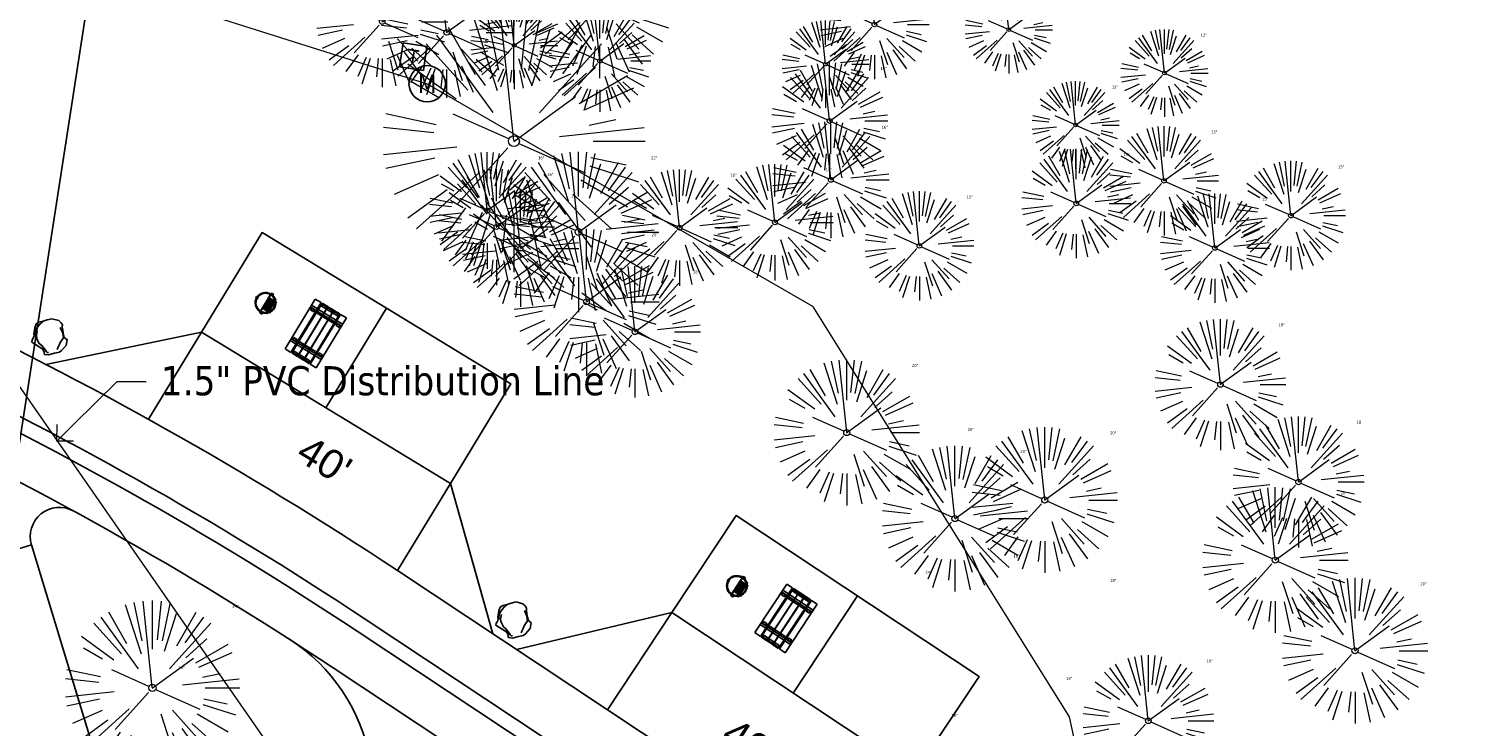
# Model space of a CAD drawing. Header units: feet. Extents: x 1134296 to 1140710, y 647902 to 649877.
# Tile 30 of 34: x 1134967 to 1135167, y 649210 to 649305. Entities that reach past the tile are written whole.
import ezdxf
from ezdxf import colors
from ezdxf.entities.mleader import LeaderData, LeaderLine
from ezdxf.enums import TextEntityAlignment as Align
from ezdxf.math import Vec2, Vec3

# ---------------------------------------------------------------- set-up
doc = ezdxf.new("R2010")
doc.units = ezdxf.units.FT
doc.header["$MEASUREMENT"] = 0
for name, color, linetype, lineweight in [('-ANGLE-IRON', 8, 'Continuous', 25), ('V-SITE-VEGE', 8, 'Continuous', 18), ('V-SITE-VEGE-TEXT', 8, 'Continuous', 18), ('V-UTIL-POWR-LINE-UNDR', 8, 'Continuous', 15), ('V-UTIL-WATR-LINE', 8, 'Continuous', 15)]:
    doc.layers.add(name, color=color, linetype=linetype, lineweight=lineweight)
for name, color, linetype in [('-BOLTS-LAGS-SCREWS', 7, 'Continuous'), ('-CONCRETE', 9, 'Continuous'), ('-HARDWARE', 7, 'Continuous'), ('-TIMBER', 5, 'Continuous'), ('C-CAMPSITE-PADS', 6, 'Continuous'), ('C-ROAD-ASPHALT', 1, 'Continuous'), ('C-UTIL-WATER-MEP', 7, 'Continuous'), ('L-BARRIERROCK', 6, 'Continuous'), ('V-FLOOD-PLAIN', 2, 'Continuous')]:
    doc.layers.add(name, color=color, linetype=linetype)
doc.layers.add('V-ANNO-TEXT', color=7, linetype='Continuous', lineweight=13, plot=False)
doc.styles.add('Arial', font='arial.ttf', dxfattribs={"height": 180})
doc.styles.add('SEI-Dim & Leader', font='tahoma.ttf')

# ---------------------------------------------------------------- blocks, each defined once
blk = doc.blocks.new('V-SITE-Meter')
blk.add_circle((0, 0), 0.08)
at = {"style": 'SEI-Dim & Leader'}
blk.add_text('M', height=0.08, dxfattribs=at).set_placement((0, 0), align=Align.MIDDLE_CENTER)
blk = doc.blocks.new('*U865', base_point=(1135021.655, 649297.834))
at = {"xscale": 31.25, "yscale": 31.25, "zscale": 31.25}
blk.add_blockref('V-SITE-Meter', (1135021.655, 649297.834), dxfattribs=at)
blk = doc.blocks.new('V-SITE-VEGE-Coniferious Tree 2')
at = {"color": 0, "linetype": 'ByBlock'}
for p, q in [((0, 0.2219), (0, 0.5)), ((-0.0626, 0.1926), (-0.1545, 0.4755)), ((-0.0575, 0.2704), (-0.104, 0.4891)), ((-0.0003, 0.0026), (-0.0523, 0.4973)), ((0.0289, 0.2753), (0.0522, 0.4973)), ((0.0572, 0.2693), (0.1039, 0.4891)), ((-0.0791, 0.1089), (-0.2939, 0.4045)), ((-0.146, 0.2528), (-0.25, 0.433)), ((0.0685, 0.211), (0.1382, 0.4256)), ((0.1391, 0.2411), (0.25, 0.433)), ((0.1869, 0.2573), (0.2939, 0.4045)), ((-0.1757, 0.1951), (-0.3346, 0.3716)), ((0.0978, 0.1086), (0.3345, 0.3716)), ((-0.2201, 0.1599), (-0.4046, 0.2939)), ((0.192, 0.1729), (0.3116, 0.2806)), ((-0.2844, 0.1642), (-0.3931, 0.227)), ((0.2488, 0.1436), (0.433, 0.25)), ((-0.0009, -0.0007), (0.235, 0.1707)), ((0.2659, 0.1184), (0.4568, 0.2034)), ((-0.2961, 0.0629), (-0.4891, 0.1039)), ((-0.0199, 0.0089), (-0.2319, 0.1032)), ((0.2873, 0.0611), (0.3885, 0.0826)), ((-0.306, 0.0322), (-0.4973, 0.0523)), ((0.1731, 0.0182), (0.4972, 0.0523)), ((0.3025, 0), (0.5, 0)), ((-0.2183, -0.0229), (-0.4973, -0.0523)), ((-0.023, -0.0255), (-0.2138, -0.2374)), ((0.0185, -0.0083), (0.272, -0.1211)), ((-0.3022, -0.0642), (-0.4891, -0.1039)), ((0.2891, -0.094), (0.4755, -0.1545)), ((0.2936, -0.0624), (0.4274, -0.0908)), ((-0.2881, -0.1283), (-0.4568, -0.2034)), ((-0.132, -0.1189), (-0.3716, -0.3346)), ((0.0478, -0.1473), (0.1192, -0.3671)), ((0.1144, -0.1271), (0.2718, -0.3019)), ((0.2555, -0.1475), (0.433, -0.25)), ((-0.2545, -0.1849), (-0.4046, -0.2939)), ((0.2254, -0.2029), (0.3716, -0.3346)), ((-0.1843, -0.2536), (-0.2767, -0.3808)), ((-0.1214, -0.2725), (-0.1856, -0.4168)), ((0.1131, -0.2541), (0.2033, -0.4568)), ((0.1689, -0.2325), (0.2939, -0.4045)), ((-0.091, -0.2799), (-0.1545, -0.4755)), ((-0.0297, -0.2818), (-0.0443, -0.4216)), ((0, -0.2818), (0, -0.5)), ((0.061, -0.2873), (0.1039, -0.4891))]:
    blk.add_line(p, q, dxfattribs=at)
blk.add_circle((0, 0), 0.0208)
blk = doc.blocks.new('V-UTIL-POWR-TRANS')
blk.add_lwpolyline([(-0.075, 0.075), (0.075, 0.075), (0.075, -0.075), (-0.075, -0.075)], close=True)
at = {"style": 'SEI-Dim & Leader'}
blk.add_text('T', height=0.09, dxfattribs=at).set_placement((0, 0), align=Align.MIDDLE_CENTER)
blk = doc.blocks.new('*U918', base_point=(1135021.655, 649297.834))
at = {"xscale": 31.25, "yscale": 31.25, "zscale": 31.25}
blk.add_blockref('V-SITE-Meter', (1135021.655, 649297.834), dxfattribs=at)
blk = doc.blocks.new('_Open90')
at = {"color": 0, "linetype": 'ByBlock', "lineweight": -2}
for p, q in [((0, 0), (-1, 0)), ((-0.5, 0.5), (0, 0)), ((0, 0), (-0.5, -0.5))]:
    blk.add_line(p, q, dxfattribs=at)
blk = doc.blocks.new('10FT_Precast Table')
at = {"layer": '-ANGLE-IRON'}
for p, q in [((-28.5, 21.1), (-28.5, 27.6)), ((-28.5, 27.6), (-24.5, 27.6)), ((-24.5, 27.6), (-24.5, 21.1)), ((28.5, 21.1), (28.5, 27.6)), ((28.5, 27.6), (32.5, 27.6)), ((32.5, 27.6), (32.5, 21.1)), ((-43.5, 15.3), (-46.5, 15.3)), ((-46.5, 15.3), (-46.5, -15.3)), ((-43.5, -15.3), (-43.5, 15.3)), ((-24.5, 21.1), (-28.5, 21.1)), ((-25.5, 15.3), (-28.5, 15.3)), ((-28.5, 15.3), (-28.5, -15.3)), ((-25.5, -15.3), (-25.5, 15.3)), ((32.5, 21.1), (28.5, 21.1)), ((32.5, 15.3), (29.5, 15.3)), ((29.5, 15.3), (29.5, -15.3)), ((32.5, -15.3), (32.5, 15.3)), ((46.5, 15.3), (43.5, 15.3)), ((43.5, 15.3), (43.5, -15.3)), ((46.5, -15.3), (46.5, 15.3)), ((-46.5, -15.3), (-43.5, -15.3)), ((-28.5, -15.3), (-25.5, -15.3)), ((-28.5, -27.6), (-28.5, -21.1)), ((-28.5, -21.1), (-24.5, -21.1)), ((-24.5, -21.1), (-24.5, -27.6)), ((28.5, -27.6), (28.5, -21.1)), ((28.5, -21.1), (32.5, -21.1)), ((29.5, -15.3), (32.5, -15.3)), ((32.5, -21.1), (32.5, -27.6)), ((43.5, -15.3), (46.5, -15.3)), ((-24.5, -27.6), (-28.5, -27.6)), ((32.5, -27.6), (28.5, -27.6))]:
    blk.add_line(p, q, dxfattribs=at)
at = {"layer": '-BOLTS-LAGS-SCREWS'}
for centre in [(-26.5, 26.1), (30.5, 26.1), (-45, 14.3), (-45, 8.8), (-45, 2.8), (-27, 14.3), (-27, 8.8), (-27, 2.8), (-26.5, 22.6), (30.5, 22.6), (31, 14.3), (31, 8.8), (31, 2.8), (45, 14.3), (45, 8.8), (45, 2.8), (-45, -2.8), (-45, -8.8), (-45, -14.3), (-27, -2.8), (-27, -8.8), (-27, -14.3), (-26.5, -22.6), (30.5, -22.6), (31, -2.8), (31, -8.8), (31, -14.3), (45, -2.8), (45, -8.8), (45, -14.3), (-26.5, -26.1), (30.5, -26.1)]:
    blk.add_circle(centre, 0.156, dxfattribs=at)
at = {"layer": '-CONCRETE'}
for p, q in [((-32, -30), (-32, 30)), ((-28.5, 30), (-28.5, 27.6)), ((-28.5, -27.1), (-28.5, 27.1)), ((32.5, 30), (32.5, 27.6)), ((32.5, -27.1), (32.5, 27.1)), ((36, -30), (36, 30)), ((-28.5, -30), (-28.5, -27.6)), ((32.5, -27.6), (32.5, -30))]:
    blk.add_line(p, q, dxfattribs=at)
at = {"layer": '-TIMBER'}
for p, q in [((-48, 18.7), (-48, 30)), ((-48, 30), (48, 30)), ((48, 18.7), (48, 30)), ((-48, 18.7), (48, 18.7)), ((-48, 5.9), (-48, 17.1)), ((-48, 17.1), (48, 17.1)), ((-48, 5.9), (48, 5.9)), ((-48, -5.6), (-48, 5.6)), ((-48, 5.6), (48, 5.6)), ((48, 17.1), (48, 5.9)), ((48, 5.6), (48, -5.6)), ((48, -5.6), (-48, -5.6)), ((-48, -17.1), (-48, -5.9)), ((48, -5.9), (-48, -5.9)), ((48, -17.1), (-48, -17.1)), ((-48, -30), (-48, -18.7)), ((-48, -18.7), (48, -18.7)), ((48, -5.9), (48, -17.1)), ((48, -30), (48, -18.7)), ((-48, -30), (48, -30))]:
    blk.add_line(p, q, dxfattribs=at)
blk = doc.blocks.new('*X1314')
at = {"color": 0}
for p, q in [((146.1, 353.6), (146.1, 353.7)), ((146.1, 352.9), (146.8, 353.6)), ((146.1, 352.5), (146.8, 353.3)), ((146.1, 351.8), (146.8, 352.6)), ((146.1, 351.5), (146.8, 352.2)), ((146.1, 350.8), (146.8, 351.5)), ((146.3, 350.7), (146.8, 351.2))]:
    blk.add_line(p, q, dxfattribs=at)
blk = doc.blocks.new('Pilot Rocks FS-30_18_PA')
at = {"layer": '-HARDWARE'}
for p, q in [((-8.8, 0), (-17.9, 0)), ((-17.9, 0), (-12.8, 0)), ((-10.2, 0), (10.2, 0)), ((8.8, 0), (17.9, 0)), ((12.8, 0), (17.9, 0)), ((-18.9, -1.4), (-18.9, -1)), ((-18.9, -1.4), (-18.9, -1)), ((-18.9, -4.6), (-18.9, -1.4)), ((-18.9, -1.4), (-18.9, -1.4)), ((-18.2, -1.4), (-18.2, -1)), ((-18.2, -1), (-18.2, -1.4)), ((-18.2, -1.4), (-18.1, -1.4)), ((-18.1, -1.4), (-18.1, -4.6)), ((-8.8, -0.6), (-17.9, -0.6)), ((-13.3, -0.6), (-17.9, -0.6)), ((-10.2, -0.6), (10.2, -0.6)), ((-10.2, -0.6), (-10.2, -11.3)), ((-10.2, -11.3), (-10.2, -14.8)), ((-10.2, -13.7), (-10.2, -14.8)), ((-9.5, -0.6), (-9.5, -11.3)), ((-9.5, -11.3), (-9.5, -14.8)), ((-9.5, -11.6), (9.5, -11.6)), ((-9.5, -12.3), (9.5, -12.3)), ((-9.5, -14.8), (-9.5, -14.5)), ((-8.8, -0.6), (-8.8, -11.6)), ((-8.3, -0.6), (-8.3, -11.6)), ((-7.5, -0.6), (-7.5, -11.6)), ((-7, -0.6), (-7, -11.6)), ((-6.2, -0.6), (-6.2, -11.6)), ((-5.7, -0.6), (-5.7, -11.6)), ((-4.9, -0.6), (-4.9, -11.6)), ((-4.3, -0.6), (-4.3, -11.6)), ((-3.6, -0.6), (-3.6, -11.6)), ((-3, -0.6), (-3, -11.6)), ((-2.2, -0.6), (-2.2, -11.6)), ((-1.7, -0.6), (-1.7, -11.6)), ((-0.9, -0.6), (-0.9, -11.6)), ((-0.4, -0.6), (-0.4, -11.6)), ((0.4, -0.6), (0.4, -11.6)), ((0.9, -0.6), (0.9, -11.6)), ((1.7, -0.6), (1.7, -11.6)), ((2.2, -0.6), (2.2, -11.6)), ((3, -0.6), (3, -11.6)), ((3.6, -0.6), (3.6, -11.6)), ((4.3, -0.6), (4.3, -11.6)), ((4.9, -0.6), (4.9, -11.6)), ((5.7, -0.6), (5.7, -11.6)), ((6.2, -0.6), (6.2, -11.6)), ((7, -0.6), (7, -11.6)), ((7.5, -0.6), (7.5, -11.6)), ((8.3, -0.6), (8.3, -11.6)), ((8.8, -0.6), (8.8, -11.6)), ((17.9, -0.6), (8.8, -0.6)), ((9.5, -0.6), (9.5, -11.3)), ((9.5, -11.3), (9.5, -14.8)), ((9.5, -14.5), (9.5, -14.8)), ((10.2, -0.6), (10.2, -11.3)), ((10.2, -11.3), (10.2, -14.8)), ((10.2, -14.8), (10.2, -13.7)), ((18.1, -4.6), (18.1, -1.4)), ((18.1, -1.4), (18.2, -1.4)), ((18.9, -4.6), (18.1, -4.6)), ((18.2, -1.4), (18.2, -1)), ((18.2, -1.4), (18.2, -1)), ((18.9, -1.4), (18.9, -1)), ((18.9, -1), (18.9, -1.4)), ((18.9, -1.4), (18.9, -1.4)), ((18.9, -1.4), (18.9, -4.6))]:
    blk.add_line(p, q, dxfattribs=at)
at = {"layer": '-HARDWARE', "flags": 128}
for points in [[(0, 18.2, 1), (-0.6, 18.2), (-0.6, 15, 1), (0, 15), (0, 18.2)], [(-11.8, -8.9, -1), (-11.3, -9.4), (-13.5, -11.7, -1), (-14, -11.3), (-11.8, -8.9)], [(11.8, -8.9, 1), (11.3, -9.4), (13.5, -11.7, 1), (14, -11.3), (11.8, -8.9)]]:
    blk.add_lwpolyline(points, format="xyb", dxfattribs=at)
at = {"layer": '-HARDWARE'}
for points in [[(-18.9, -4.6), (-18.9, -1.4), (-18.1, -1.4), (-18.1, -4.6)], [(-7.5, -11.6), (-8.3, -11.6), (-8.3, -0.6), (-7.5, -0.6)], [(-6.2, -11.6), (-7, -11.6), (-7, -0.6), (-6.2, -0.6)], [(-4.9, -11.6), (-5.7, -11.6), (-5.7, -0.6), (-4.9, -0.6)], [(-3.6, -11.6), (-4.3, -11.6), (-4.3, -0.6), (-3.6, -0.6)], [(-2.2, -11.6), (-3, -11.6), (-3, -0.6), (-2.2, -0.6)], [(-0.9, -11.6), (-1.7, -11.6), (-1.7, -0.6), (-0.9, -0.6)], [(-0.4, -11.6), (0.4, -11.6), (0.4, -0.6), (-0.4, -0.6)], [(0.9, -11.6), (1.7, -11.6), (1.7, -0.6), (0.9, -0.6)], [(2.2, -11.6), (3, -11.6), (3, -0.6), (2.2, -0.6)], [(3.6, -11.6), (4.3, -11.6), (4.3, -0.6), (3.6, -0.6)], [(4.9, -11.6), (5.7, -11.6), (5.7, -0.6), (4.9, -0.6)], [(6.2, -11.6), (7, -11.6), (7, -0.6), (6.2, -0.6)], [(7.5, -11.6), (8.3, -11.6), (8.3, -0.6), (7.5, -0.6)], [(18.9, -4.6), (18.9, -1.4), (18.1, -1.4), (18.1, -4.6)]]:
    blk.add_lwpolyline(points, close=True, dxfattribs=at)
for centre, radius, start, end in [((-17.9, -1), 1, 90, 180), ((-17.9, -1), 1, 90, 180), ((0, 0), 17.1, 0.1484, 179.8516), ((0, 0), 15.7, 0.161, 179.839), ((17.9, -1), 1, 0, 90), ((17.9, -1), 1, 0, 90), ((-17.9, -1), 0.333, 90, 180), ((-17.9, -1), 0.333, 90, 180), ((0, 0), 17.1, 182.0901, 220.7491), ((0, 0), 15.7, 182.2674, 220.2248), ((0, 0), 17.1, 220.7491, 233.2978), ((0, 0), 15.7, 220.2248, 229.5861), ((-9.9, -11.6), 0.333, 0, 180), ((-9.9, -14.8), 0.333, 180, 0), ((-9.9, -14.8), 0.333, 180, 0), ((0, 0), 15.7, 232.704, 307.296), ((0, 0), 17.1, 236.0414, 303.9586), ((9.9, -11.6), 0.333, 0, 180), ((9.9, -14.8), 0.333, 180, 0), ((9.9, -14.8), 0.333, 180, 0), ((0, 0), 15.7, 310.4139, 319.7752), ((0, 0), 17.1, 306.7022, 319.2509), ((0, 0), 15.7, 319.7752, 357.7326), ((0, 0), 17.1, 319.2509, 357.9099), ((17.9, -1), 0.333, 0, 90), ((17.9, -1), 0.333, 0, 90)]:
    blk.add_arc(centre, radius, start, end, dxfattribs=at)
at = {"layer": '-HARDWARE', "rotation": 180}
for p, xscale, yscale, zscale in [((137.7, 372.6), 1.066666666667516, 1.066666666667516, 1.066666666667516), ((-137.7, 372.6), -1.066666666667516, 1.066666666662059, 1.066666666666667)]:
    blk.add_blockref('*X1314', p, dxfattribs=dict(at, xscale=xscale, yscale=yscale, zscale=zscale))
blk = doc.blocks.new("5'_BarrierRock")
at = {"layer": 'L-BARRIERROCK', "flags": 128}
for points in [[(3.8, 25.2), (-4, 23.4), (-10.8, 21), (-17.7, 19.5), (-22.2, 16.5), (-24.3, 10.3), (-26.1, 0.1), (-25.5, -2.9), (-27, -7), (-29.1, -9.7), (-29.4, -13.3), (-11.1, -24.7), (-9.1, -29.7), (-9.1, -31.5), (-8.8, -33.6), (-1.9, -34.5), (7.7, -31.8), (16, -30), (19.6, -27.4), (27.1, -18.7), (28.9, -9.4), (24.1, -5.6), (22, 1.6), (21.4, 6.1), (20.8, 11.2), (21.1, 15.1), (19, 18.6), (15.2, 22.2), (3.8, 25.2)], [(-24.3, -3.8), (-24.3, 1.3), (-22.2, 8.2), (-18.6, 13.3), (-14.4, 18), (-11.4, 19.8)], [(-20.4, 4.6), (-21.9, -2.6), (-21.3, -6.4), (-20.4, -9.4), (-17.1, -15.7), (-12.9, -19), (-7, -26.8), (-5.5, -29.4), (-3.4, -30.6), (-1.9, -30.6)], [(17.5, 10.9), (21.6, 1.5), (22.6, -6.1), (17.2, -14.2), (15.4, -18.4), (13.4, -22.9), (12.2, -25.6)]]:
    blk.add_lwpolyline(points, dxfattribs=at)
blk = doc.blocks.new('C_PBASE-PACTOLA_02403811')
at = {"layer": '', "flags": 128}
for points in [[(1134553.98, 648677.28), (1134544.9, 648742.27, -0.094333), (1134550.43, 648854.34), (1134559, 648889.72, -0.142864), (1134712.37, 649156.83), (1134786.2, 649227.81, -0.041643), (1134812.01, 649248.79), (1134833.03, 649263.15, -0.265468), (1134926.96, 649270.71), (1134949.26, 649260.25, -0.036701), (1135013.16, 649224.33), (1135075.32, 649183.13, -0.302523), (1135105.39, 649111.58), (1135099.69, 649081.89, -0.049273), (1135094.1, 649063.04), (1135036.84, 648922.4, -0.009219), (1135029.58, 648905.45), (1134962.36, 648756.34, -0.019155), (1134945.3, 648722.05), (1134909.79, 648657.07, -0.111237)], [(1134967.33, 649234.52, -0.67191), (1134973.07, 649239.19)], [(1135024.24, 649149.05), (1135013.83, 649205.1, 0.206938), (1135002.76, 649221.57)]]:
    blk.add_lwpolyline(points, format="xyb", dxfattribs=at)
for points in [[(1134990.67, 649263.74), (1134969.32, 649259.3)], [(1135024.85, 649242.97), (1135030.65, 649222.34)], [(1134982.08, 649185.97), (1134967.33, 649234.52)], [(1135055.24, 649225.23), (1135033.9, 649220.18)]]:
    blk.add_lwpolyline(points, dxfattribs=at)
at = {"layer": 'C-CAMPSITE-PADS'}
for points in [[(1134990.67, 649263.74), (1134998.98, 649277.41), (1135033.16, 649256.64), (1135024.85, 649242.97)], [(1134990.67, 649263.74), (1135024.85, 649242.97)], [(1135055.24, 649225.23), (1135064.08, 649238.57), (1135097.42, 649216.47), (1135088.58, 649203.13)], [(1135055.24, 649225.23), (1135088.58, 649203.13)]]:
    blk.add_lwpolyline(points, dxfattribs=at)
at = {"layer": 'C-ROAD-ASPHALT'}
blk.add_lwpolyline([(1134916.81, 648653.23), (1134952.32, 648718.22, 0.019155), (1134969.66, 648753.05), (1135036.87, 648902.16, 0.009219), (1135044.25, 648919.38), (1135101.51, 649060.02, 0.049273), (1135107.54, 649080.38), (1135113.25, 649110.08, 0.302523), (1135079.74, 649189.8), (1135017.58, 649231, 0.036701), (1134952.66, 649267.49), (1134930.36, 649277.95, 0.265468), (1134828.52, 649269.75), (1134807.49, 649255.39, 0.041643), (1134780.65, 649233.58), (1134706.83, 649162.6, 0.057659), (1134625.2, 649063.66, -0.572256), (1134616.58, 649064.03), (1134601.86, 649091.79)], format="xyb", dxfattribs=at)
blk.add_lwpolyline([(1134609.5, 649004.17, -0.084817), (1134717.92, 649151.06), (1134791.74, 649222.04, -0.041643), (1134816.52, 649242.18), (1134837.54, 649256.54, -0.265468), (1134923.57, 649263.47), (1134945.86, 649253.01, -0.036701), (1135008.74, 649217.67), (1135070.9, 649176.46, -0.302523), (1135097.53, 649113.09), (1135091.83, 649083.4, -0.049273), (1135086.69, 649066.05), (1135029.44, 648925.41, -0.009219), (1135022.29, 648908.74), (1134970.11, 648792.98, 0.09467), (1134957.79, 648834.73), (1134921.93, 648904.35, 0.300313), (1134722.09, 649016.56), (1134632.5, 649010.11, 0.090714)], format="xyb", close=True, dxfattribs=at)
at = {"layer": 'C-UTIL-WATER-MEP', "flags": 128}
blk.add_lwpolyline([(1134555.96, 648677.56), (1134546.88, 648742.55, -0.094333), (1134552.38, 648853.87), (1134560.94, 648889.25, -0.142864), (1134713.76, 649155.39), (1134787.59, 649226.37, -0.041643), (1134813.13, 649247.14), (1134834.16, 649261.5, -0.265468), (1134926.11, 649268.9), (1134948.41, 649258.44, -0.036701), (1135012.06, 649222.67), (1135074.22, 649181.46, -0.302523), (1135103.43, 649111.96), (1135097.72, 649082.26, -0.049273), (1135092.25, 649063.79), (1135034.99, 648923.15, -0.009219), (1135027.76, 648906.27), (1134960.54, 648757.16, -0.019155), (1134943.55, 648723.01), (1134908.04, 648658.03, -0.111237)], format="xyb", dxfattribs=at)
at = {"layer": 'Defpoints', "flags": 128}
for points in [[(1135007.76, 649253.35), (1135016.07, 649267.03)], [(1134990.67, 649263.74), (1134983.4, 649251.77)], [(1135024.85, 649242.97), (1135017.58, 649231)], [(1135071.91, 649214.18), (1135080.75, 649227.52)], [(1135055.24, 649225.23), (1135046.4, 649211.9)]]:
    blk.add_lwpolyline(points, dxfattribs=at)
at = {"layer": '-HARDWARE', "xscale": 0.08333333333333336, "yscale": 0.08333333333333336, "zscale": 0.08333333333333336}
for p, rotation in [((1134999.46, 649267.76), 58.71544188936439), ((1135064.18, 649228.9), 56.45911939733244)]:
    blk.add_blockref('Pilot Rocks FS-30_18_PA', p, dxfattribs=dict(at, rotation=rotation))
for p, xscale, yscale, zscale, rotation in [((1135006.36, 649263.56), 0.08333333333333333, 0.08333333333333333, 0.08333333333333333, 58.71544188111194), ((1135070.92, 649224.44), 0.08333333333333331, 0.08333333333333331, 0.08333333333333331, 56.45911938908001)]:
    blk.add_blockref('10FT_Precast Table', p, dxfattribs=dict(xscale=xscale, yscale=yscale, zscale=zscale, rotation=rotation))
at = {"layer": 'L-BARRIERROCK', "xscale": 0.08333333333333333, "yscale": 0.08333333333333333, "zscale": 0.08333333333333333}
for p in [(1134969.83, 649263.48), (1135033.54, 649224.6)]:
    blk.add_blockref("5'_BarrierRock", p, dxfattribs=at)
at = {"layer": 'C-CAMPSITE-PADS', "char_height": 4, "attachment_point": 1, "style": 'Arial'}
for insert, rotation in [((1135005.49, 649249.79), 328.7154), ((1135063.97, 649211.03), 326.4591)]:
    blk.add_mtext_dynamic_manual_height_columns("40'", width=0.889, gutter_width=1, heights=[0], dxfattribs=dict(at, insert=insert, rotation=rotation))
blk = doc.blocks.new('C_XBASE-PACTOLA_02403811')
at = {"layer": 'V-FLOOD-PLAIN', "flags": 128}
blk.add_lwpolyline([(1134914.78, 649486.68), (1134964.91, 649449.91), (1134986.13, 649409.61), (1134975.35, 649311.08), (1134958.92, 649205.06), (1134955.56, 649145.24), (1134964.04, 649110.86), (1134999.27, 649088), (1135032.63, 649078.28), (1135064.17, 649081.71), (1135129.22, 649125.04), (1135225.74, 649171.74), (1135337.32, 649207.17), (1135395.2, 649212.43)], dxfattribs=at)
at = {"layer": 'V-UTIL-POWR-LINE-UNDR', "flags": 128}
blk.add_lwpolyline([(1134459.68, 648691.6), (1134473.79, 648747.28), (1134487.67, 648772.88), (1134492.62, 648802.57), (1134496.09, 648841.02), (1134500.8, 648860.32), (1134494.59, 648928.38), (1134495.61, 649027.12), (1134495.96, 649106.74), (1134599.22, 649131.5), (1134637.55, 649168.54), (1134656.34, 649214.88), (1134694.64, 649279.09), (1134746.48, 649319.73), (1134803.11, 649342.85), (1134848.62, 649349.48), (1134877.8, 649337.9), (1134908.97, 649315.13), (1134965.72, 649315.53), (1135021.66, 649297.83), (1135074.57, 649267.3), (1135109.81, 649210.95), (1135119.86, 649164.36), (1135144.6, 649102.15)], dxfattribs=at)
at = {"layer": 'V-UTIL-WATR-LINE', "flags": 128}
blk.add_lwpolyline([(1134946.43, 649283.89), (1135074.54, 649099.6), (1135109.75, 649053.73), (1135113.62, 649049.67), (1135081.39, 648993.54), (1135100.46, 648963.8), (1135008.67, 648766.44)], dxfattribs=at)
at = {"layer": '', "xscale": 22, "yscale": 22, "zscale": 22, "rotation": 351.2702864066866}
blk.add_blockref('V-UTIL-POWR-TRANS', (1135019.75, 649301.55), dxfattribs=at)
at = {"layer": ''}
for name in ['*U865', '*U918']:
    blk.add_blockref(name, (1135021.66, 649297.83), dxfattribs=at)
at = {"layer": '', "xscale": 31.25, "yscale": 31.25, "zscale": 31.25}
blk.add_blockref('V-SITE-Meter', (1135021.66, 649297.83), dxfattribs=at)
at = {"layer": 'V-SITE-VEGE'}
for p, xscale, yscale, zscale in [((1135045.3, 649308.6), 19.99975840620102, 19.99975840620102, 19.99975840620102), ((1135015.48, 649306.35), 17.99978256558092, 17.99978256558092, 17.99978256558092), ((1135024.33, 649304.88), 17.99978256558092, 17.99978256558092, 17.99978256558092), ((1135083.06, 649305.97), 14.99981880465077, 14.99981880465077, 14.99981880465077), ((1135033.57, 649289.95), 35.99956513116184, 35.99956513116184, 35.99956513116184), ((1135045.37, 649300.96), 13.99983088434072, 13.99983088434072, 13.99983088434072), ((1135122.82, 649284.51), 14.99981880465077, 14.99981880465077, 14.99981880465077), ((1135110.77, 649281.41), 14.99981880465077, 14.99981880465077, 14.99981880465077), ((1135042.44, 649277.48), 21.99973424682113, 21.99973424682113, 21.99973424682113), ((1135140.24, 649279.73), 14.99981880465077, 14.99981880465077, 14.99981880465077), ((1135089.23, 649275.58), 14.99981880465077, 14.99981880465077, 14.99981880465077), ((1135129.8, 649275.28), 14.99981880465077, 14.99981880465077, 14.99981880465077), ((1135043.53, 649267.9), 19.99975840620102, 19.99975840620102, 19.99975840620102), ((1135050.18, 649263.78), 17.99978256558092, 17.99978256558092, 17.99978256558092), ((1135130.56, 649256.54), 17.99978256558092, 17.99978256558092, 17.99978256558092), ((1135079.26, 649249.95), 19.99975840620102, 19.99975840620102, 19.99975840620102), ((1135141.28, 649243.17), 17.99978256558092, 17.99978256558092, 17.99978256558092), ((1135106.44, 649240.69), 19.99975840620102, 19.99975840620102, 19.99975840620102), ((1135094.11, 649238.14), 19.99975840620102, 19.99975840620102, 19.99975840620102), ((1135138.1, 649232.44), 19.99975840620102, 19.99975840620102, 19.99975840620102), ((1135149.04, 649219.99), 19.99975840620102, 19.99975840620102, 19.99975840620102), ((1135120.67, 649210.38), 17.99978256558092, 17.99978256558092, 17.99978256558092)]:
    blk.add_blockref('V-SITE-VEGE-Coniferious Tree 2', p, dxfattribs=dict(at, xscale=xscale, yscale=yscale, zscale=zscale))
at = {"layer": 'V-SITE-VEGE', "rotation": 8.537736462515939e-07}
for p, xscale, yscale, zscale in [((1135101.5, 649305.25), 11.99985504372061, 11.99985504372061, 11.99985504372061), ((1135033.6, 649303.09), 11.99985504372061, 11.99985504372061, 11.99985504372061), ((1135076.34, 649300.52), 11.99985504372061, 11.99985504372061, 11.99985504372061), ((1135122.88, 649299.3), 11.99985504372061, 11.99985504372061, 11.99985504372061), ((1135076.91, 649292.73), 15.99980672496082, 15.99980672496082, 15.99980672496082), ((1135110.68, 649292.17), 11.99985504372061, 11.99985504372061, 11.99985504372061), ((1135077.07, 649284.65), 15.99980672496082, 15.99980672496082, 15.99980672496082), ((1135029.91, 649280.44), 15.99980672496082, 15.99980672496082, 15.99980672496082), ((1135069.4, 649278.81), 15.99980672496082, 15.99980672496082, 15.99980672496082), ((1135031.16, 649278.17), 15.99980672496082, 15.99980672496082, 15.99980672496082), ((1135056.31, 649278.08), 15.99980672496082, 15.99980672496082, 15.99980672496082), ((1135034.47, 649275.22), 15.99980672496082, 15.99980672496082, 15.99980672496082), ((1134983.93, 649214.89), 23.99971008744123, 23.99971008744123, 23.99971008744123)]:
    blk.add_blockref('V-SITE-VEGE-Coniferious Tree 2', p, dxfattribs=dict(at, xscale=xscale, yscale=yscale, zscale=zscale))
at = {"layer": 'V-SITE-VEGE-TEXT', "char_height": 0.4, "attachment_point": 7, "style": 'SEI-Dim & Leader'}
for s, insert in [('12"', (1135127.86, 649304.3)), ('16"', (1135083.89, 649299.73)), ('12"', (1135115.66, 649297.17)), ('16"', (1135084.04, 649291.65)), ('15"', (1135129.3, 649291.01)), ('16"', (1135036.89, 649287.44)), ('22"', (1135052.41, 649287.48)), ('15"', (1135117.25, 649287.91)), ('16"', (1135038.14, 649285.17)), ('16"', (1135063.29, 649285.08)), ('16"', (1135076.38, 649285.81)), ('15"', (1135146.72, 649286.23)), ('16"', (1135041.44, 649282.22)), ('15"', (1135095.71, 649282.08)), ('15"', (1135136.28, 649281.78)), ('20"', (1135052.5, 649276.9)), ('18"', (1135058.15, 649271.78)), ('18"', (1135138.53, 649264.54)), ('20"', (1135088.23, 649258.95)), ('18"', (1135149.26, 649251.17)), ('26"', (1135095.86, 649250.18)), ('20"', (1135115.41, 649249.69)), ('20"', (1135103.09, 649247.14)), ('20"', (1135147.07, 649241.44)), ('18"', (1135102.15, 649232.76)), ('24"', (1135090.06, 649230.57)), ('18"', (1135115.43, 649229.44)), ('20"', (1135158.01, 649228.99)), ('24"', (1134994.9, 649225.89)), ('18"', (1134987.49, 649217.47)), ('18"', (1135128.65, 649218.38)), ('18"', (1135109.37, 649215.99)), ('18"', (1135093.63, 649210.91))]:
    blk.add_mtext(s, dxfattribs=dict(at, insert=insert))
at = {"layer": 'V-ANNO-TEXT'}
ml = blk.add_multileader_mtext('Standard', dxfattribs=at)
ml.set_content('1.5" PVC Distribution Line', color=256, style='SEI-Dim & Leader')
ml.set_leader_properties(color=256, linetype='ByLayer', lineweight=-1)
ml.set_arrow_properties(name='OPEN90')
ml.build(insert=Vec2(0, 0))
ml.multileader.update_dxf_attribs({"text_left_attachment_type": 2, "text_right_attachment_type": 2, "dogleg_length": 0.1, "arrow_head_size": 3.2, "scale": 40})
ctx = ml.context
ctx.base_point, ctx.scale, ctx.arrow_head_size, ctx.plane_origin = Vec3(1134983.08, 649256.94), 40, 3.2, Vec3(1134970.83, 649248.79)
ctx.left_attachment, ctx.right_attachment = 2, 2
notes = []
notes.append((ctx, [(0, (1, 1, 0), (1134979.08, 649256.94), (1, 0), 4, [(0, [(1134970.83, 649248.79)], 0, [])])]))
ctx.mtext.insert, ctx.mtext.flow_direction = Vec3(1134985.08, 649259.07), 5
for ctx, leaders in notes:
    for number, flags, end, landing, length, lines in leaders:
        leader = LeaderData()
        leader.index, (leader.has_last_leader_line, leader.has_dogleg_vector, leader.attachment_direction) = number, flags
        leader.last_leader_point, leader.dogleg_vector, leader.dogleg_length = Vec3(end), Vec3(landing), length
        for number, points, colour, breaks in lines:
            line = LeaderLine()
            line.index, line.vertices, line.color, line.breaks = number, Vec3.list(points), colors.encode_raw_color(colour), breaks
            leader.lines.append(line)
        ctx.leaders.append(leader)

msp = doc.modelspace()

# ---------------------------------------------------------------- block references
at = {"layer": ''}
msp.add_blockref('C_XBASE-PACTOLA_02403811', (0, 0), dxfattribs=at)

# ---------------------------------------------------------------- next in the draw order: linework, layer by layer
at = {"layer": 'Defpoints'}
msp.add_line((1134967.33, 649234.52), (1134952.02, 649229.87), dxfattribs=at)

# ---------------------------------------------------------------- next in the draw order: block references
at = {"layer": ''}
msp.add_blockref('C_PBASE-PACTOLA_02403811', (0, 0), dxfattribs=at)

doc.saveas('drawing.dxf')
